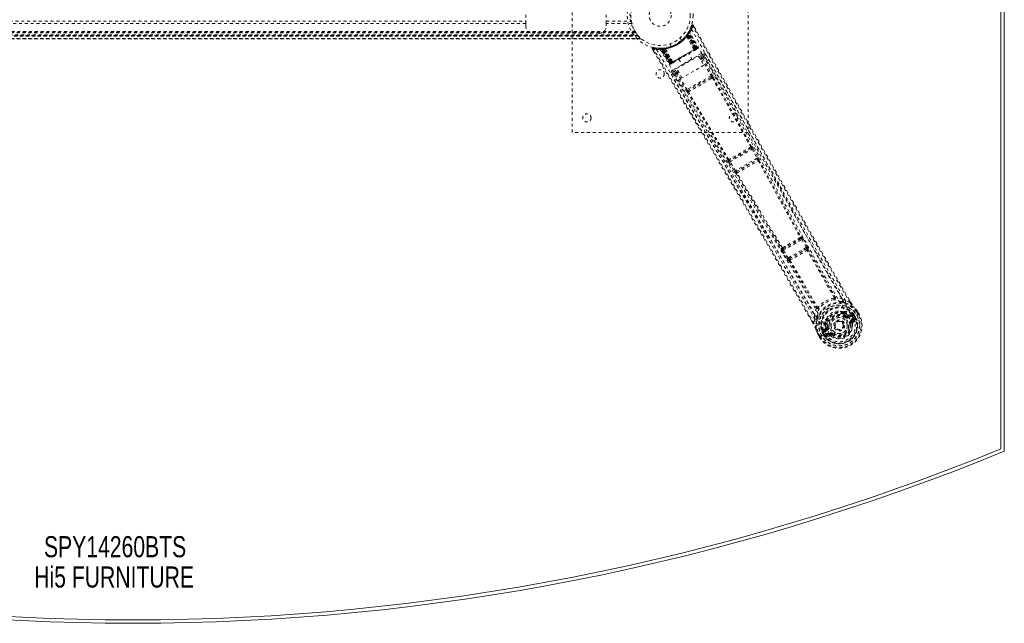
# Model space of a CAD drawing. Header units: inches. Extents: x 13.9 to 73.4, y 17.7 to 59.2.
# Tile 3 of 4: x 39.8 to 73.4, y 17.7 to 38.3. Entities that reach past the tile are written whole.
import ezdxf

# ---------------------------------------------------------------- set-up
doc = ezdxf.new("R2010")
doc.units = ezdxf.units.IN
doc.header["$MEASUREMENT"] = 0
doc.linetypes.add('SLD-Dashed', pattern=[0.075, 0.05, -0.025])
doc.linetypes.add('SLD-Solid', pattern=[0])
doc.layers.add('HI5-SYMBOLTEXT', color=5, linetype='SLD-Solid')
doc.styles.add('SLDTEXTSTYLE0', font='TXT', dxfattribs={"width": 0.75})

# ---------------------------------------------------------------- blocks, each defined once
blk = doc.blocks.new('SW_NOTE_0')
at = {"layer": 'HI5-SYMBOLTEXT', "color": 0, "char_height": 0.72, "attachment_point": 1, "style": 'SLDTEXTSTYLE0'}
for s, insert in [('SPY14260BTS', (0, 0.928)), ('Hi5 FURNITURE', (-0.332, -0.107))]:
    blk.add_mtext(s, dxfattribs=dict(at, insert=insert))

msp = doc.modelspace()

# ---------------------------------------------------------------- linework, layer by layer
at = {"color": 7, "linetype": 'SLD-Solid', "lineweight": 15}
for p, q in [((73.268, 23.694), (73.268, 53.285)), ((73.268, 53.285), (73.268, 23.694)), ((73.386, 53.364), (73.386, 23.614))]:
    msp.add_line(p, q, dxfattribs=at)
at = {"color": 7, "linetype": 'SLD-Dashed', "lineweight": 0}
for p, q in [((58.636, 34.489), (58.636, 42.489)), ((64.636, 42.489), (64.636, 34.489)), ((57.046, 38.208), (57.046, 38.771)), ((59.796, 38.208), (59.796, 38.771)), ((30.226, 38.292), (57.046, 38.292)), ((57.046, 38.208), (30.226, 38.208)), ((57.046, 38.124), (57.046, 38.208)), ((59.796, 38.292), (60.653, 38.292)), ((60.672, 38.208), (59.796, 38.208)), ((59.796, 38.208), (59.796, 38.124)), ((60.672, 38.208), (60.677, 38.188)), ((62.657, 38.012), (62.6, 37.906)), ((62.709, 38.144), (62.662, 38.023)), ((62.764, 38.149), (62.738, 38.135)), ((62.806, 38.075), (62.764, 38.149)), ((26.295, 37.684), (60.976, 37.684)), ((60.975, 37.684), (26.297, 37.684)), ((26.297, 37.684), (60.974, 37.684)), ((60.963, 37.696), (26.309, 37.696)), ((60.892, 37.774), (26.379, 37.774)), ((26.379, 37.774), (60.892, 37.774)), ((26.383, 37.779), (60.888, 37.779)), ((26.384, 37.78), (60.887, 37.78)), ((60.885, 37.783), (26.386, 37.783)), ((26.386, 37.783), (60.885, 37.783)), ((60.876, 37.795), (26.396, 37.795)), ((60.872, 37.799), (26.399, 37.799)), ((26.4, 37.801), (60.871, 37.801)), ((26.402, 37.803), (60.869, 37.803)), ((26.419, 37.825), (60.853, 37.825)), ((26.463, 37.891), (60.808, 37.891)), ((26.479, 37.916), (60.793, 37.916)), ((26.489, 37.934), (60.782, 37.934)), ((59.546, 37.874), (57.296, 37.874)), ((60.872, 37.799), (60.874, 37.797)), ((60.889, 37.779), (60.883, 37.785)), ((60.884, 37.785), (60.888, 37.779)), ((60.892, 37.774), (60.888, 37.779)), ((62.362, 37.631), (62.314, 37.714)), ((62.523, 37.793), (62.521, 37.791)), ((62.539, 37.771), (62.537, 37.769)), ((62.794, 37.315), (62.537, 37.769)), ((62.539, 37.771), (62.796, 37.315)), ((62.549, 37.828), (62.572, 37.811)), ((62.551, 37.831), (62.568, 37.855)), ((62.551, 37.831), (62.575, 37.814)), ((62.563, 37.848), (62.56, 37.844)), ((62.56, 37.844), (62.584, 37.827)), ((62.604, 37.883), (62.562, 37.818)), ((62.562, 37.817), (62.562, 37.818)), ((62.562, 37.818), (62.822, 37.331)), ((62.821, 37.33), (62.562, 37.817)), ((62.564, 37.849), (62.563, 37.848)), ((62.563, 37.848), (62.586, 37.831)), ((62.604, 37.912), (62.564, 37.849)), ((62.568, 37.855), (62.571, 37.86)), ((62.568, 37.855), (62.592, 37.839)), ((62.571, 37.86), (62.576, 37.868)), ((62.571, 37.86), (62.595, 37.844)), ((62.572, 37.811), (62.843, 37.343)), ((62.845, 37.345), (62.575, 37.814)), ((62.858, 37.352), (62.584, 37.827)), ((62.586, 37.831), (62.862, 37.354)), ((62.595, 37.844), (62.592, 37.839)), ((62.592, 37.839), (62.869, 37.358)), ((62.6, 37.874), (62.595, 37.872)), ((62.873, 37.361), (62.595, 37.844)), ((62.879, 37.36), (62.602, 37.886)), ((62.879, 37.364), (62.604, 37.883)), ((62.623, 37.944), (62.615, 37.93)), ((62.622, 37.915), (62.615, 37.902)), ((62.895, 37.374), (62.615, 37.902)), ((62.907, 37.38), (62.622, 37.915)), ((61.366, 37.342), (61.409, 37.27)), ((61.524, 37.372), (61.398, 37.387)), ((61.63, 37.362), (61.615, 37.362)), ((61.655, 37.348), (61.639, 37.348)), ((61.961, 36.834), (61.639, 37.348)), ((61.726, 37.365), (61.651, 37.362)), ((61.972, 36.841), (61.655, 37.348)), ((61.676, 37.351), (61.992, 36.848)), ((61.753, 37.351), (61.677, 37.348)), ((61.988, 36.85), (61.677, 37.348)), ((61.715, 37.336), (61.713, 37.365)), ((61.713, 37.365), (61.719, 37.365)), ((61.715, 37.336), (61.994, 36.853)), ((61.721, 37.336), (61.715, 37.336)), ((61.721, 37.336), (61.719, 37.365)), ((61.999, 36.856), (61.721, 37.336)), ((61.727, 37.366), (61.726, 37.365)), ((61.733, 37.366), (61.728, 37.366)), ((61.73, 37.337), (61.728, 37.366)), ((62.006, 36.86), (61.73, 37.337)), ((61.735, 37.337), (61.733, 37.366)), ((61.735, 37.337), (62.009, 36.862)), ((61.748, 37.367), (61.752, 37.368)), ((61.751, 37.339), (61.748, 37.367)), ((61.751, 37.339), (62.022, 36.869)), ((61.755, 37.339), (61.752, 37.368)), ((61.753, 37.351), (61.755, 37.351)), ((62.046, 36.883), (61.753, 37.351)), ((61.755, 37.351), (62.047, 36.884)), ((62.025, 36.871), (61.755, 37.339)), ((61.798, 37.374), (61.795, 37.373)), ((61.808, 37.349), (61.806, 37.349)), ((62.073, 36.897), (61.806, 37.349)), ((61.808, 37.349), (62.073, 36.899)), ((61.968, 37.514), (61.97, 37.515)), ((61.968, 37.514), (62.016, 37.431)), ((62.869, 37.358), (61.999, 36.856)), ((62.009, 36.862), (62.858, 37.352)), ((62.016, 37.431), (62.019, 37.432)), ((62.843, 37.343), (62.025, 36.871)), ((62.794, 37.315), (62.796, 37.315)), ((62.81, 37.291), (62.868, 37.324)), ((62.822, 37.331), (62.821, 37.33)), ((62.822, 37.331), (62.879, 37.364)), ((62.843, 37.343), (62.845, 37.345)), ((62.872, 37.327), (62.876, 37.329)), ((62.883, 37.333), (62.887, 37.335)), ((62.887, 37.335), (62.886, 37.337)), ((62.894, 37.339), (62.894, 37.339)), ((62.895, 37.374), (62.907, 37.38)), ((62.895, 37.34), (62.898, 37.342)), ((63.048, 37.187), (62.058, 36.615)), ((62.197, 36.669), (62.943, 37.099)), ((62.279, 36.985), (62.396, 36.783)), ((62.733, 36.978), (62.617, 37.18)), ((62.943, 37.099), (63.126, 36.782)), ((62.961, 37.067), (63.078, 37.135)), ((62.99, 37.018), (63.027, 37.039)), ((63.012, 36.979), (63.049, 37)), ((63.049, 37), (63.373, 36.425)), ((63.088, 37.022), (63.412, 36.447)), ((63.14, 37.118), (63.128, 37.131)), ((63.14, 37.116), (63.135, 37.124)), ((63.141, 37.114), (63.14, 37.116)), ((63.542, 36.406), (63.141, 37.115)), ((61.961, 36.834), (61.972, 36.841)), ((61.988, 36.85), (62.046, 36.883)), ((61.998, 36.823), (62.002, 36.824)), ((62.003, 36.825), (62.003, 36.825)), ((62.009, 36.829), (62.013, 36.831)), ((62.021, 36.835), (62.024, 36.837)), ((62.022, 36.869), (62.025, 36.871)), ((62.028, 36.84), (62.086, 36.873)), ((62.047, 36.884), (62.046, 36.883)), ((62.073, 36.897), (62.073, 36.899)), ((62.38, 36.352), (62.197, 36.669)), ((63.126, 36.782), (62.38, 36.352)), ((62.066, 36.518), (62.072, 36.501)), ((62.068, 36.508), (62.073, 36.499)), ((62.073, 36.499), (62.074, 36.498)), ((62.074, 36.498), (62.487, 35.797)), ((62.088, 36.563), (62.216, 36.637)), ((62.18, 36.498), (62.219, 36.521)), ((62.18, 36.498), (62.516, 35.93)), ((62.244, 36.587), (62.196, 36.56)), ((62.267, 36.548), (62.219, 36.521)), ((62.555, 35.953), (62.219, 36.521)), ((63.373, 36.425), (62.555, 35.953)), ((63.346, 36.358), (62.626, 35.943)), ((63.387, 36.382), (63.346, 36.358)), ((63.378, 36.323), (63.42, 36.348)), ((62.626, 35.943), (62.585, 35.919)), ((62.598, 35.873), (62.641, 35.897)), ((64.636, 34.489), (58.636, 34.489)), ((64.747, 33.956), (64.006, 33.528)), ((64.741, 33.955), (64.747, 33.956)), ((64.764, 34.016), (64.758, 34.015)), ((64.022, 33.485), (64.776, 33.921)), ((64.776, 33.921), (64.943, 33.61)), ((64.815, 33.942), (64.982, 33.631)), ((63.949, 33.548), (63.945, 33.543)), ((63.984, 33.462), (64.17, 33.162)), ((64.006, 33.528), (64.01, 33.533)), ((64.208, 33.185), (64.022, 33.485)), ((64.943, 33.61), (64.208, 33.185)), ((64.242, 33.153), (64.954, 33.564)), ((64.954, 33.564), (64.954, 33.564)), ((65.015, 33.546), (65.016, 33.546)), ((64.226, 33.091), (64.227, 33.091)), ((64.242, 33.153), (64.242, 33.153)), ((66.45, 30.927), (66.463, 30.929)), ((66.446, 30.87), (65.829, 30.514)), ((65.843, 30.47), (66.477, 30.836)), ((66.433, 30.867), (66.446, 30.87)), ((66.477, 30.836), (66.621, 30.563)), ((66.516, 30.857), (66.66, 30.583)), ((65.778, 30.539), (65.769, 30.529)), ((65.805, 30.446), (65.97, 30.185)), ((65.829, 30.514), (65.838, 30.524)), ((66.008, 30.209), (65.843, 30.47)), ((66.621, 30.563), (66.008, 30.209)), ((66.046, 30.179), (66.628, 30.515)), ((66.628, 30.515), (66.627, 30.514)), ((66.66, 30.583), (66.675, 30.553)), ((66.689, 30.495), (66.689, 30.496)), ((65.97, 30.185), (65.989, 30.157)), ((66.031, 30.116), (66.032, 30.116)), ((66.047, 30.179), (66.046, 30.179)), ((67.865, 28.803), (67.972, 28.736)), ((68.113, 28.684), (67.972, 28.736)), ((68.138, 28.698), (68.087, 28.786)), ((68.14, 28.698), (68.089, 28.786)), ((66.914, 28.125), (66.91, 28.252)), ((67.878, 28.383), (67.897, 28.374)), ((67.91, 28.318), (67.899, 28.337)), ((67.917, 28.353), (67.928, 28.334)), ((68.061, 28.218), (68.186, 28.261)), ((68.182, 28.297), (68.072, 28.258)), ((68.186, 28.261), (68.074, 28.196)), ((68.182, 28.297), (68.196, 28.293)), ((68.201, 28.291), (68.196, 28.293)), ((68.219, 28.273), (68.225, 28.262)), ((68.233, 28.259), (68.219, 28.273)), ((68.222, 28.169), (68.352, 28.244)), ((68.225, 28.262), (68.264, 28.195)), ((68.258, 28.275), (68.234, 28.259)), ((68.269, 28.198), (68.234, 28.259)), ((68.258, 28.275), (68.259, 28.275)), ((68.259, 28.275), (68.295, 28.212)), ((68.4, 28.273), (68.342, 28.373)), ((68.352, 28.244), (68.357, 28.247)), ((68.357, 28.247), (68.377, 28.258)), ((68.368, 28.388), (68.365, 28.391)), ((68.426, 28.285), (68.367, 28.387)), ((68.427, 28.287), (68.368, 28.388)), ((68.377, 28.258), (68.423, 28.285)), ((68.423, 28.285), (68.426, 28.287)), ((66.864, 27.961), (66.819, 28.038)), ((66.82, 28.039), (66.864, 27.962)), ((66.914, 28.125), (66.889, 27.977)), ((67.265, 28.009), (67.267, 28.03)), ((67.273, 27.982), (67.284, 27.962)), ((67.296, 27.989), (67.307, 27.97)), ((67.975, 28.202), (67.993, 28.226)), ((67.993, 28.226), (68.005, 28.22)), ((68.061, 28.218), (68.074, 28.196)), ((68.201, 28.235), (68.089, 28.17)), ((68.145, 27.953), (68.121, 27.95)), ((68.144, 27.962), (68.145, 27.953)), ((68.203, 27.961), (68.145, 27.953)), ((68.15, 28.065), (68.25, 28.123)), ((68.165, 28.039), (68.265, 28.097)), ((68.175, 28.021), (68.165, 28.039)), ((68.265, 28.097), (68.175, 28.021)), ((68.219, 28.001), (68.31, 28.081)), ((68.264, 28.195), (68.269, 28.198)), ((67.016, 27.612), (67.018, 27.609)), ((67.076, 27.507), (67.018, 27.609)), ((67.019, 27.609), (67.078, 27.507)), ((67.044, 27.623), (67.101, 27.523)), ((67.15, 27.551), (67.281, 27.626)), ((67.197, 27.66), (67.17, 27.647)), ((67.17, 27.647), (67.17, 27.647)), ((67.206, 27.584), (67.17, 27.647)), ((67.186, 27.709), (67.185, 27.704)), ((67.186, 27.709), (67.189, 27.724)), ((67.278, 27.8), (67.189, 27.724)), ((67.189, 27.724), (67.189, 27.724)), ((67.189, 27.724), (67.189, 27.724)), ((67.192, 27.68), (67.198, 27.669)), ((67.197, 27.661), (67.192, 27.68)), ((67.197, 27.66), (67.232, 27.599)), ((67.198, 27.669), (67.237, 27.601)), ((67.206, 27.584), (67.206, 27.584)), ((67.219, 27.703), (67.319, 27.789)), ((67.331, 27.767), (67.219, 27.703)), ((67.237, 27.601), (67.232, 27.599)), ((67.346, 27.742), (67.234, 27.677)), ((67.281, 27.626), (67.281, 27.626)), ((67.306, 27.578), (67.407, 27.636)), ((67.319, 27.789), (67.331, 27.767)), ((67.321, 27.552), (67.422, 27.61)), ((67.432, 27.592), (67.321, 27.552)), ((67.345, 27.838), (67.346, 27.852)), ((67.346, 27.852), (67.375, 27.856)), ((67.432, 27.592), (67.422, 27.61)), ((67.506, 27.584), (67.498, 27.59)), ((67.52, 27.604), (67.506, 27.584)), ((67.612, 27.825), (67.605, 27.838)), ((67.617, 27.817), (67.612, 27.825)), ((67.076, 27.507), (67.08, 27.509)), ((67.08, 27.509), (67.125, 27.536)), ((67.125, 27.536), (67.145, 27.548)), ((67.145, 27.548), (67.15, 27.551)), ((67.313, 27.505), (67.428, 27.544))]:
    msp.add_line(p, q, dxfattribs=at)
at = {"color": 7, "linetype": 'SLD-Dashed', "lineweight": 0, "flags": 128}
for points in [[(60.653, 38.292), (60.651, 38.303), (60.647, 38.328)], [(62.708, 38.009), (63.498, 36.628), (64.277, 35.243), (65.044, 33.854), (65.802, 32.464), (66.396, 31.376), (66.994, 30.294), (67.601, 29.223), (68.221, 28.169)], [(62.761, 38.148), (62.756, 38.153), (62.749, 38.158), (62.741, 38.161), (62.733, 38.162), (62.726, 38.161), (62.719, 38.158), (62.714, 38.153), (62.71, 38.146)], [(68.113, 28.684), (67.705, 29.388), (67.281, 30.124), (66.842, 30.89), (66.444, 31.587), (66.187, 32.036), (65.919, 32.507), (65.64, 33), (65.362, 33.49), (65.122, 33.915), (64.803, 34.478), (64.464, 35.077), (64.106, 35.712), (63.773, 36.301), (62.738, 38.135)], [(68.089, 28.786), (66.783, 31.053), (65.44, 33.414), (64.1, 35.783), (62.764, 38.149)], [(61.398, 37.384), (61.39, 37.384), (61.382, 37.382), (61.374, 37.378), (61.368, 37.373), (61.364, 37.367), (61.362, 37.359), (61.363, 37.352), (61.365, 37.345)], [(61.366, 37.343), (61.367, 37.342), (61.368, 37.343), (61.374, 37.347), (61.382, 37.352), (61.387, 37.355), (61.392, 37.358)], [(66.819, 28.038), (65.503, 30.313), (64.129, 32.658), (62.748, 35.001), (61.366, 37.343)], [(61.392, 37.358), (61.394, 37.369), (61.397, 37.379), (61.398, 37.385), (61.398, 37.387)], [(66.889, 27.977), (66.521, 28.617), (66.13, 29.292), (65.717, 30.004), (65.281, 30.752), (64.879, 31.44), (64.459, 32.155), (64.363, 32.32), (64.265, 32.486), (64.167, 32.653), (64.099, 32.768), (64.033, 32.88), (63.965, 32.996), (63.893, 33.118), (63.663, 33.509), (63.406, 33.943), (63.124, 34.422), (62.946, 34.724), (62.756, 35.045), (62.552, 35.392), (62.361, 35.715), (62.111, 36.138), (61.89, 36.513), (61.696, 36.842), (61.53, 37.123), (61.392, 37.358)], [(61.516, 37.321), (62.316, 35.946), (63.127, 34.579), (63.946, 33.22), (64.77, 31.868), (65.416, 30.81), (66.054, 29.751), (66.678, 28.69), (67.281, 27.626)], [(61.789, 37.374), (61.604, 37.362), (61.562, 37.367)], [(61.625, 37.36), (61.636, 37.353), (61.647, 37.344)], [(61.637, 37.353), (61.641, 37.349), (61.641, 37.348)], [(61.638, 37.327), (62.437, 35.957), (63.247, 34.594), (64.067, 33.24), (64.891, 31.893), (65.537, 30.838), (66.175, 29.782), (66.797, 28.723), (67.397, 27.659)], [(61.67, 37.362), (61.677, 37.363), (61.713, 37.365)], [(61.672, 37.354), (61.676, 37.349), (61.677, 37.348)], [(62.073, 36.899), (62.252, 37.002), (62.434, 37.107), (62.615, 37.212), (62.794, 37.315)], [(62.796, 37.315), (62.816, 37.31), (62.821, 37.309)], [(62.821, 37.309), (62.823, 37.32), (62.821, 37.33)], [(62.879, 37.364), (62.879, 37.364), (62.878, 37.363), (62.875, 37.362), (62.87, 37.359), (62.865, 37.356), (62.859, 37.353), (62.852, 37.349), (62.845, 37.345)], [(62.862, 37.354), (62.874, 37.361), (62.885, 37.368), (62.892, 37.372), (62.895, 37.374)], [(62.907, 37.38), (62.905, 37.379), (62.897, 37.375), (62.886, 37.368), (62.873, 37.361)], [(62.875, 37.33), (62.879, 37.332), (62.881, 37.332), (62.882, 37.333), (62.882, 37.333)], [(62.876, 37.329), (62.879, 37.331), (62.881, 37.332), (62.883, 37.333), (62.884, 37.334)], [(62.088, 36.874), (62.267, 36.977), (62.448, 37.082), (62.63, 37.187), (62.808, 37.29)], [(63.078, 37.135), (63.072, 37.098), (63.027, 37.039)], [(63.027, 37.039), (63.027, 37.038), (63.029, 37.036), (63.031, 37.032), (63.034, 37.027), (63.037, 37.021), (63.041, 37.015), (63.045, 37.008), (63.049, 37)], [(63.078, 37.135), (63.075, 37.139), (63.069, 37.151), (63.059, 37.167), (63.048, 37.187)], [(63.088, 37.022), (63.084, 37.02), (63.075, 37.015), (63.063, 37.008), (63.049, 37)], [(63.088, 37.022), (63.134, 37.081), (63.139, 37.114)], [(67.865, 28.803), (66.279, 31.568), (64.707, 34.341), (63.14, 37.118)], [(67.972, 28.736), (67.602, 29.377), (67.217, 30.046), (66.818, 30.743), (66.439, 31.408), (66.055, 32.082), (65.672, 32.757), (65.3, 33.415), (64.943, 34.046), (64.611, 34.635), (64.239, 35.293), (63.89, 35.912), (63.547, 36.519), (63.192, 37.148)], [(61.994, 36.853), (61.981, 36.846), (61.97, 36.839), (61.963, 36.835), (61.961, 36.834)], [(61.972, 36.841), (61.975, 36.842), (61.983, 36.847), (61.993, 36.853), (62.006, 36.86)], [(62.022, 36.869), (62.015, 36.865), (62.008, 36.862), (62.002, 36.858), (61.997, 36.855), (61.993, 36.853), (61.99, 36.851), (61.988, 36.85), (61.988, 36.85)], [(61.988, 36.85), (61.992, 36.844), (61.994, 36.843)], [(62.013, 36.831), (62.013, 36.831), (62.015, 36.832), (62.018, 36.834), (62.021, 36.835)], [(62.014, 36.832), (62.014, 36.832), (62.015, 36.832), (62.017, 36.834), (62.02, 36.837)], [(62.027, 36.839), (62.029, 36.84), (62.03, 36.84)], [(62.047, 36.884), (62.055, 36.877), (62.065, 36.873)], [(62.073, 36.897), (62.067, 36.877), (62.065, 36.873)], [(62.02, 36.471), (62.211, 36.147), (62.429, 35.778), (62.668, 35.373), (62.884, 35.007), (62.997, 34.816), (63.11, 34.624), (63.223, 34.432), (63.352, 34.215), (63.481, 33.995), (63.607, 33.782), (63.863, 33.348), (64.1, 32.945), (64.319, 32.573), (64.534, 32.209), (64.782, 31.786), (65.208, 31.061), (65.636, 30.329), (66.078, 29.571), (66.506, 28.832), (66.914, 28.125)], [(62.058, 36.615), (62.069, 36.596), (62.079, 36.579), (62.085, 36.568), (62.088, 36.563)], [(62.072, 36.501), (62.106, 36.488), (62.18, 36.498)], [(62.072, 36.501), (63.692, 33.755), (65.309, 31.007), (66.91, 28.252)], [(62.196, 36.56), (62.122, 36.55), (62.088, 36.563)], [(62.196, 36.56), (62.197, 36.559), (62.198, 36.556), (62.2, 36.553), (62.203, 36.548), (62.206, 36.542), (62.21, 36.535), (62.214, 36.528), (62.219, 36.521)], [(63.346, 36.358), (63.169, 36.256), (62.991, 36.153), (62.808, 36.047), (62.626, 35.943)], [(63.378, 36.323), (63.195, 36.217), (63.009, 36.11), (62.824, 36.003), (62.641, 35.897)], [(63.412, 36.447), (63.408, 36.445), (63.399, 36.44), (63.387, 36.433), (63.373, 36.425)], [(63.387, 36.382), (63.404, 36.387), (63.417, 36.386)], [(63.42, 36.348), (64.079, 35.174), (64.73, 33.996)], [(63.448, 36.366), (64.107, 35.192), (64.758, 34.015)], [(62.555, 35.953), (62.541, 35.945), (62.529, 35.937), (62.52, 35.932), (62.516, 35.93)], [(62.569, 35.858), (63.256, 34.7), (63.949, 33.548)], [(63.98, 33.563), (63.286, 34.716), (62.598, 35.873)], [(64.267, 35.03), (64.966, 33.76), (65.72, 32.372), (66.312, 31.285), (66.907, 30.205), (67.513, 29.136), (68.135, 28.084)], [(64.815, 33.942), (64.814, 33.941), (64.811, 33.94), (64.807, 33.938), (64.802, 33.935), (64.797, 33.932), (64.79, 33.928), (64.783, 33.925), (64.776, 33.921)], [(64.982, 33.631), (64.981, 33.63), (64.978, 33.629), (64.974, 33.627), (64.969, 33.624), (64.964, 33.621), (64.957, 33.618), (64.95, 33.614), (64.943, 33.61)], [(64.982, 33.631), (64.998, 33.601), (64.998, 33.599)], [(64.022, 33.485), (64.015, 33.481), (64.008, 33.477), (64.002, 33.473), (63.997, 33.47), (63.992, 33.467), (63.988, 33.464), (63.986, 33.463), (63.984, 33.462)], [(64.987, 33.527), (65.704, 32.213), (66.421, 30.905)], [(65.002, 33.561), (65.004, 33.56), (65.015, 33.546)], [(65.015, 33.546), (65.733, 32.234), (66.45, 30.927)], [(64.208, 33.185), (64.201, 33.181), (64.194, 33.177), (64.188, 33.173), (64.182, 33.17), (64.178, 33.167), (64.174, 33.164), (64.171, 33.163), (64.17, 33.162)], [(64.17, 33.162), (64.188, 33.134), (64.189, 33.132)], [(64.227, 33.091), (65.005, 31.813), (65.778, 30.539)], [(65.811, 30.553), (65.037, 31.828), (64.258, 33.106)], [(66.446, 30.87), (66.452, 30.869), (66.46, 30.862), (66.469, 30.851), (66.473, 30.844), (66.477, 30.836)], [(66.516, 30.857), (66.515, 30.856), (66.512, 30.854), (66.508, 30.852), (66.503, 30.85), (66.497, 30.847), (66.491, 30.843), (66.484, 30.84), (66.477, 30.836)], [(65.843, 30.47), (65.836, 30.466), (65.83, 30.462), (65.824, 30.458), (65.818, 30.454), (65.814, 30.451), (65.81, 30.449), (65.807, 30.447), (65.805, 30.446)], [(65.843, 30.47), (65.838, 30.477), (65.834, 30.484), (65.829, 30.498), (65.827, 30.508), (65.829, 30.514)], [(66.66, 30.583), (66.656, 30.581), (66.647, 30.576), (66.634, 30.57), (66.621, 30.563)], [(66.621, 30.563), (66.625, 30.555), (66.628, 30.547), (66.631, 30.532), (66.631, 30.521), (66.63, 30.517), (66.628, 30.515), (66.628, 30.515)], [(67.582, 28.855), (67.117, 29.66), (66.66, 30.473)], [(66.689, 30.495), (67.146, 29.683), (67.609, 28.878)], [(66.008, 30.209), (66.001, 30.204), (65.995, 30.2), (65.989, 30.196), (65.983, 30.193), (65.978, 30.19), (65.975, 30.188), (65.972, 30.186), (65.97, 30.185)], [(66.032, 30.116), (66.507, 29.315), (66.972, 28.511)], [(66.066, 30.13), (66.541, 29.327), (67.007, 28.523)], [(67.578, 28.84), (67.587, 28.835), (67.596, 28.832), (67.605, 28.833), (67.612, 28.837), (67.617, 28.844), (67.619, 28.852), (67.619, 28.862), (67.615, 28.872)], [(67.578, 28.84), (67.582, 28.847), (67.583, 28.851), (67.582, 28.853), (67.582, 28.855)], [(67.865, 28.803), (67.743, 28.846), (67.615, 28.872)], [(67.829, 28.709), (67.817, 28.712), (67.809, 28.714)], [(67.956, 28.68), (68.105, 28.623), (68.251, 28.529)], [(68.14, 28.698), (68.14, 28.698), (68.139, 28.698), (68.137, 28.697), (68.133, 28.695), (68.129, 28.693), (68.124, 28.69), (68.118, 28.687), (68.113, 28.684)], [(66.975, 28.502), (66.933, 28.379), (66.91, 28.252)], [(66.975, 28.502), (66.982, 28.494), (66.99, 28.489), (66.998, 28.487), (67.007, 28.488), (67.014, 28.492), (67.019, 28.499), (67.021, 28.508), (67.021, 28.518)], [(67.007, 28.523), (67.008, 28.521), (67.009, 28.52), (67.013, 28.519), (67.021, 28.518)], [(67.015, 28.256), (67.013, 28.248), (67.009, 28.235)], [(67.878, 28.383), (67.783, 28.397), (67.726, 28.395)], [(67.993, 28.226), (67.94, 28.265), (67.892, 28.292)], [(67.928, 28.334), (67.98, 28.306), (68.037, 28.264)], [(68.037, 28.264), (68.057, 28.256), (68.072, 28.258)], [(68.201, 28.235), (68.198, 28.24), (68.195, 28.245), (68.193, 28.249), (68.19, 28.253), (68.188, 28.256), (68.187, 28.259), (68.186, 28.26), (68.186, 28.261)], [(68.225, 28.262), (68.215, 28.247), (68.201, 28.235)], [(68.233, 28.259), (68.233, 28.259), (68.234, 28.259)], [(68.258, 28.521), (68.255, 28.525), (68.251, 28.529)], [(68.365, 28.391), (68.311, 28.462), (68.251, 28.529)], [(68.368, 28.388), (68.309, 28.464), (68.258, 28.521)], [(68.365, 28.391), (68.365, 28.391), (68.363, 28.389), (68.361, 28.388), (68.358, 28.385), (68.354, 28.383), (68.351, 28.38), (68.346, 28.376), (68.342, 28.373)], [(68.342, 28.373), (68.348, 28.376), (68.353, 28.379), (68.358, 28.382), (68.362, 28.384), (68.365, 28.386), (68.367, 28.387), (68.368, 28.388), (68.368, 28.388)], [(68.426, 28.287), (68.427, 28.287), (68.426, 28.286), (68.424, 28.285), (68.42, 28.284), (68.416, 28.281), (68.411, 28.279), (68.406, 28.276), (68.4, 28.273)], [(66.889, 27.977), (66.884, 27.974), (66.878, 27.971), (66.873, 27.968), (66.869, 27.965), (66.866, 27.963), (66.864, 27.962), (66.863, 27.961), (66.864, 27.961)], [(66.971, 28.111), (66.946, 27.954), (66.954, 27.78)], [(67.333, 28.167), (67.302, 28.119), (67.267, 28.03)], [(67.284, 27.962), (67.283, 27.903), (67.291, 27.833)], [(68.135, 28.084), (68.169, 28.014), (68.187, 27.937), (68.188, 27.857), (68.172, 27.777), (68.14, 27.702), (68.093, 27.633), (68.035, 27.573), (67.966, 27.525), (67.89, 27.49), (67.809, 27.469), (67.726, 27.463), (67.644, 27.473), (67.567, 27.499), (67.498, 27.54), (67.441, 27.594), (67.397, 27.659)], [(67.957, 28.179), (67.961, 28.183), (67.964, 28.188), (67.967, 28.192), (67.97, 28.195), (67.972, 28.198), (67.974, 28.2), (67.975, 28.202), (67.975, 28.202)], [(68.089, 28.17), (68.086, 28.175), (68.083, 28.18), (68.08, 28.184), (68.078, 28.188), (68.076, 28.192), (68.075, 28.194), (68.074, 28.196), (68.074, 28.196)], [(68.091, 27.947), (68.097, 27.947), (68.102, 27.948), (68.107, 27.949), (68.112, 27.949), (68.115, 27.95), (68.118, 27.95), (68.12, 27.95), (68.121, 27.95)], [(68.15, 28.065), (68.152, 28.06), (68.155, 28.055), (68.158, 28.05), (68.16, 28.047), (68.162, 28.043), (68.163, 28.041), (68.164, 28.039), (68.165, 28.039)], [(68.25, 28.123), (68.273, 28.13), (68.296, 28.129)], [(68.265, 28.097), (68.265, 28.097), (68.264, 28.099), (68.263, 28.102), (68.261, 28.105), (68.259, 28.109), (68.256, 28.113), (68.253, 28.118), (68.25, 28.123)], [(66.954, 27.78), (66.955, 27.775), (66.958, 27.77)], [(66.954, 27.78), (66.979, 27.704), (67.016, 27.612)], [(67.018, 27.609), (66.982, 27.697), (66.958, 27.77)], [(67.016, 27.612), (67.017, 27.613), (67.019, 27.613), (67.021, 27.614), (67.025, 27.616), (67.029, 27.617), (67.034, 27.619), (67.039, 27.621), (67.044, 27.623)], [(67.018, 27.609), (67.018, 27.608), (67.019, 27.609), (67.021, 27.61), (67.024, 27.612), (67.028, 27.614), (67.033, 27.617), (67.038, 27.62), (67.044, 27.623)], [(67.197, 27.66), (67.197, 27.66), (67.197, 27.661)], [(67.234, 27.677), (67.216, 27.67), (67.198, 27.669)], [(67.232, 27.599), (67.229, 27.597), (67.223, 27.594), (67.215, 27.589), (67.206, 27.584)], [(67.219, 27.703), (67.219, 27.702), (67.22, 27.7), (67.221, 27.698), (67.223, 27.695), (67.226, 27.691), (67.228, 27.686), (67.231, 27.682), (67.234, 27.677)], [(67.291, 27.833), (67.288, 27.811), (67.278, 27.8)], [(67.278, 27.541), (67.288, 27.562), (67.306, 27.578)], [(67.306, 27.578), (67.309, 27.573), (67.312, 27.568), (67.314, 27.563), (67.316, 27.559), (67.318, 27.556), (67.32, 27.554), (67.321, 27.552), (67.321, 27.552)], [(67.346, 27.742), (67.343, 27.746), (67.34, 27.751), (67.338, 27.756), (67.336, 27.76), (67.334, 27.763), (67.332, 27.765), (67.331, 27.767), (67.331, 27.767)], [(67.404, 27.86), (67.399, 27.859), (67.393, 27.858), (67.388, 27.857), (67.384, 27.857), (67.38, 27.856), (67.377, 27.856), (67.375, 27.856), (67.375, 27.856)], [(67.407, 27.636), (67.41, 27.631), (67.413, 27.626), (67.415, 27.622), (67.417, 27.618), (67.419, 27.615), (67.421, 27.612), (67.422, 27.61), (67.422, 27.61)], [(67.538, 27.628), (67.535, 27.623), (67.532, 27.619), (67.529, 27.614), (67.526, 27.611), (67.524, 27.608), (67.522, 27.606), (67.521, 27.604), (67.52, 27.604)], [(67.101, 27.523), (67.096, 27.52), (67.091, 27.516), (67.086, 27.513), (67.082, 27.511), (67.079, 27.509), (67.077, 27.508), (67.076, 27.507), (67.076, 27.507)]]:
    msp.add_lwpolyline(points, dxfattribs=at)
at = {"color": 7, "linetype": 'SLD-Dashed', "lineweight": 0}
for centre, radius in [((61.636, 38.489), 1.125), ((61.636, 38.489), 1.03), ((61.636, 38.489), 0.376), ((61.636, 36.489), 0.141), ((59.136, 34.989), 0.141), ((64.136, 34.989), 0.14), ((67.748, 27.903), 0.7), ((67.748, 27.903), 0.69), ((67.748, 27.903), 0.623), ((67.748, 27.903), 0.32), ((67.748, 27.903), 0.275), ((67.748, 27.903), 0.188), ((67.748, 27.903), 0.156), ((67.748, 27.903), 0.142), ((67.748, 27.903), 0.14), ((67.748, 27.903), 0.138)]:
    msp.add_circle(centre, radius, dxfattribs=at)
for centre, radius, start, end in [((61.761, 38.489), 1.125, 149.3835, 210.6165), ((57.296, 38.124), 0.25, 180, 270), ((59.546, 38.124), 0.25, 270, 0), ((61.635, 38.49), 1.158, 257.8714, 342.1368), ((61.636, 38.489), 1.127, 329.5257, 334.6589), ((61.532, 38.699), 1.364, 324.4488, 329.585), ((61.643, 38.487), 1.12, 334.6373, 342.102), ((62.682, 37.994), 0.03, 30.2588, 154.0779), ((61.617, 38.525), 1.206, 334.6788, 341.8732), ((62.738, 38.135), 0.03, 29.4684, 162.1535), ((62.704, 38.08), 0.0638, 58.6084, 85.7965), ((61.761, 38.489), 1.125, 208.6002, 217.5943), ((61.76, 38.489), 1.124, 209.5745, 212.1364), ((61.739, 38.473), 1.097, 216.1569, 217.9233), ((61.736, 38.468), 1.092, 217.617, 225.7602), ((61.62, 38.517), 1.19, 270.8801, 329.1199), ((61.636, 38.489), 1.128, 270.4734, 329.5266), ((61.636, 38.488), 1.155, 274.2141, 325.7859), ((61.636, 38.488), 1.155, 274.9105, 325.0895), ((61.636, 38.488), 1.155, 275.8865, 324.1135), ((61.654, 38.458), 1.12, 277.9256, 322.0744), ((62.554, 37.8), 0.0345, 194.8384, 241.0417), ((62.553, 37.799), 0.031, 190.2238, 241.6879), ((61.897, 38.124), 0.732, 331.2375, 335.2461), ((61.851, 38.338), 0.865, 323.5532, 325.4865), ((62.646, 37.778), 0.109, 121.247, 150.4811), ((62.588, 37.831), 0.0297, 145.4508, 208.5212), ((62.589, 37.833), 0.0297, 145.5311, 208.5209), ((62.683, 37.777), 0.137, 119.4089, 143.5141), ((61.847, 38.164), 0.807, 334.366, 339.6521), ((61.854, 38.165), 0.805, 335.5285, 340.9261), ((61.822, 38.18), 0.843, 336.4906, 341.7234), ((62.63, 37.897), 0.0299, 149.2487, 208.1955), ((61.884, 38.347), 0.841, 328.7979, 330.3465), ((62.612, 37.875), 0.0429, 47.0151, 95.8223), ((62.641, 37.916), 0.0299, 150.3029, 208.0942), ((62.649, 37.93), 0.03, 151.0793, 208.0178), ((-71.465, -39.825), 155.006, 28.90002, 30.09772), ((61.392, 37.358), 0.03, 77.8463, 210.5322), ((61.614, 38.516), 1.2, 258.1036, 265.3373), ((61.635, 38.482), 1.12, 257.8961, 265.3623), ((61.542, 37.336), 0.03, 85.9278, 209.7353), ((61.506, 38.686), 1.365, 270.4173, 275.5484), ((61.636, 38.489), 1.127, 265.3425, 270.4733), ((61.614, 37.332), 0.03, 31.983, 88.9224), ((61.636, 38.48), 1.118, 268.9236, 269.8104), ((61.615, 37.291), 0.0707, 61.4577, 88.8933), ((61.636, 38.325), 0.963, 269.6259, 272.5174), ((61.63, 37.332), 0.0299, 31.9074, 89.6975), ((61.634, 38.514), 1.154, 269.9245, 273.9569), ((61.68, 37.337), 0.0429, 144.1658, 192.9962), ((61.81, 38.168), 0.837, 258.2592, 263.5256), ((61.636, 38.489), 1.127, 270.7806, 275.7094), ((61.652, 37.332), 0.0299, 31.8024, 90.7497), ((61.651, 37.332), 0.03, 46.8726, 91.2434), ((61.808, 38.141), 0.808, 259.0841, 264.4612), ((61.813, 38.151), 0.815, 260.3736, 265.6092), ((61.728, 37.336), 0.0297, 31.4769, 94.4748), ((61.73, 37.336), 0.0297, 31.4766, 94.5523), ((61.822, 38.081), 0.732, 264.7558, 268.7674), ((61.775, 37.349), 0.0311, 358.3316, 49.6365), ((61.774, 37.349), 0.0345, 358.96, 45.1608), ((62.795, 37.317), 0.0299, 300.1856, 28.2047), ((62.462, 37.115), 0.444, 27.1759, 30.9145), ((62.465, 37.117), 0.443, 27.1706, 30.9135), ((62.494, 37.134), 0.424, 27.0464, 30.9575), ((62.846, 37.352), 0.0353, 291.8095, 20.6792), ((62.123, 36.924), 0.855, 28.4234, 30.2179), ((62.853, 37.35), 0.03, 300.0619, 28.0716), ((62.518, 37.147), 0.41, 26.9371, 30.9869), ((62.868, 37.361), 0.0315, 299.3153, 332.3652), ((62.926, 37.225), 0.119, 105.9048, 109.5565), ((62.869, 37.36), 0.03, 323.5011, 28.0141), ((62.88, 37.366), 0.03, 300.0063, 28.0053), ((62.879, 37.366), 0.0305, 320.7156, 27.6425), ((62.795, 37.313), 0.0266, 300.7923, 351.4565), ((63.049, 37), 0.0451, 29.6171, 119.5741), ((63.1, 37.096), 0.105, 29.364, 120.0832), ((63.1, 37.096), 0.045, 52.0119, 119.978), ((64.587, 34.647), 2.864, 119.1593, 120.3597), ((61.987, 36.851), 0.0305, 212.3664, 279.3693), ((61.986, 36.85), 0.03, 211.9962, 299.9939), ((61.998, 36.857), 0.03, 211.982, 276.5614), ((62.013, 36.866), 0.03, 211.931, 299.9378), ((62.707, 37.261), 0.821, 209.7694, 211.6376), ((61.997, 36.858), 0.0315, 267.9484, 300.6835), ((62.357, 37.055), 0.41, 209.0074, 213.052), ((62.082, 36.743), 0.114, 130.0923, 133.9844), ((62.375, 37.065), 0.422, 209.04, 212.9695), ((62.379, 37.067), 0.423, 209.0416, 212.9683), ((62.408, 37.084), 0.442, 209.0812, 212.8373), ((62.412, 37.087), 0.443, 209.088, 212.8306), ((62.071, 36.899), 0.0299, 211.7988, 299.8123), ((62.075, 36.897), 0.0265, 248.3666, 299.3835), ((62.11, 36.524), 0.105, 119.9133, 210.6394), ((63.494, 34.001), 2.877, 119.6437, 120.8386), ((62.11, 36.524), 0.045, 120.0226, 187.9873), ((62.219, 36.521), 0.0451, 120.4256, 210.357), ((63.317, 36.3), 0.0652, 20.54, 63.5501), ((63.31, 36.38), 0.0773, 1.6249, 35.4599), ((63.352, 36.316), 0.0756, 25.3484, 61.8385), ((63.169, 36.291), 0.289, 14.9805, 32.648), ((63.414, 36.348), 0.0384, 27.0812, 85.3615), ((63.297, 36.575), 0.258, 298.4455, 305.7743), ((62.773, 36.063), 0.289, 207.3518, 225.0228), ((62.625, 35.985), 0.0773, 204.5337, 238.3873), ((62.609, 35.88), 0.0456, 121.925, 209.0015), ((62.463, 36.093), 0.258, 294.2227, 301.5574), ((62.66, 35.916), 0.075, 178.007, 214.8066), ((62.691, 35.938), 0.0652, 176.4312, 219.4402), ((82.42, 2.49), 36.133, 119.3135, 120.6865), ((80.89, 5.14), 33.032, 119.2676, 120.7324), ((64.668, 34.118), 0.136, 296.7416, 311.1109), ((64.685, 33.962), 0.0567, 353.3871, 37.5173), ((64.718, 33.994), 0.0451, 300.5808, 28.0274), ((64.724, 33.995), 0.0451, 300.5583, 28.0575), ((64.719, 33.903), 0.0601, 16.9, 61.4018), ((64.611, 33.856), 0.222, 22.8801, 46.3602), ((64.161, 33.596), 0.222, 193.6405, 217.119), ((63.984, 33.567), 0.0451, 211.9411, 299.4431), ((63.905, 33.677), 0.136, 288.8619, 303.2839), ((63.988, 33.572), 0.0451, 211.9694, 299.423), ((64.032, 33.585), 0.057, 202.6126, 246.4839), ((64.066, 33.526), 0.0601, 178.5978, 223.1), ((47.926, 62.235), 33.347, 299.2943, 300.7057), ((47.842, 62.381), 33.564, 299.2812, 300.7189), ((64.892, 33.574), 0.0626, 351.5436, 35.5171), ((64.975, 33.527), 0.0433, 52.7769, 120.219), ((64.976, 33.525), 0.0451, 28.3729, 119.3685), ((64.922, 33.502), 0.0697, 20.918, 63.062), ((64.932, 33.638), 0.125, 296.4419, 312.2385), ((64.898, 33.537), 0.118, 4.6439, 32.0165), ((64.293, 33.188), 0.118, 207.9913, 235.3617), ((64.265, 33.211), 0.0626, 204.4793, 248.4577), ((64.265, 33.114), 0.0451, 120.635, 211.6278), ((64.265, 33.114), 0.0451, 120.633, 211.6269), ((64.189, 33.208), 0.123, 287.6592, 303.6607), ((64.312, 33.15), 0.0697, 176.9333, 219.0853), ((66.423, 30.909), 0.0451, 300.8623, 27.5155), ((66.362, 30.799), 0.165, 20.5897, 52.3715), ((84.624, -1.327), 37.017, 119.455, 120.5447), ((82.575, 2.221), 32.881, 119.4019, 120.5982), ((66.381, 30.987), 0.0919, 296.0235, 318.5437), ((66.372, 30.869), 0.0608, 358.309, 36.2195), ((66.41, 30.906), 0.0451, 300.8995, 27.3949), ((65.933, 30.551), 0.165, 187.6331, 219.4057), ((65.807, 30.553), 0.0451, 212.4874, 299.1377), ((65.76, 30.629), 0.092, 281.4665, 303.9897), ((65.816, 30.563), 0.0451, 212.6, 299.1049), ((65.867, 30.578), 0.0613, 203.9465, 241.5265), ((49.643, 59.261), 33.389, 299.4253, 300.5746), ((50.003, 58.637), 32.721, 299.3989, 300.601), ((66.649, 30.474), 0.0451, 27.8504, 118.9532), ((66.579, 30.441), 0.0873, 21.8104, 56.8089), ((66.65, 30.475), 0.0451, 27.8578, 118.9587), ((66.621, 30.553), 0.0889, 296.1813, 319.6232), ((66.596, 30.503), 0.0933, 355.8716, 32.4594), ((66.072, 30.2), 0.0933, 207.5376, 244.1339), ((66.06, 30.236), 0.0588, 207.8404, 256.6296), ((66.069, 30.14), 0.0451, 121.0393, 212.1461), ((66.07, 30.14), 0.0451, 121.0424, 212.1528), ((66.016, 30.203), 0.088, 280.2483, 303.9494), ((66.134, 30.184), 0.0872, 183.1826, 218.1982), ((67.748, 27.903), 0.787, 38.3239, 201.6761), ((67.748, 27.903), 0.758, 38.3238, 201.6762), ((67.755, 27.891), 0.965, 100.5265, 139.4744), ((67.718, 27.954), 0.844, 99.7729, 140.2271), ((67.561, 28.845), 0.0608, 283.4571, 26.3328), ((67.503, 28.818), 0.0786, 336.2591, 16.6754), ((67.434, 27.91), 0.887, 65.0291, 80.8692), ((67.545, 28.925), 0.0795, 297.492, 323.947), ((67.622, 28.885), 0.0143, 206.6708, 242.4426), ((67.811, 28.775), 0.0608, 268.0315, 27.6173), ((67.406, 26.545), 2.205, 75.5692, 78.9413), ((67.348, 28.892), 0.644, 340.7385, 345.9096), ((70.929, 31.047), 3.676, 220.0106, 223.238), ((69.194, 29.274), 1.201, 208.6554, 218.8152), ((66.961, 28.284), 0.0608, 212.3825, 331.9705), ((66.964, 28.59), 0.0795, 276.0591, 302.5049), ((66.96, 28.503), 0.0143, 357.5105, 33.3887), ((67.025, 28.536), 0.0608, 213.6667, 316.5439), ((67.899, 28.178), 0.888, 159.1323, 174.9688), ((67.078, 28.572), 0.0786, 223.3238, 263.7387), ((67.748, 27.903), 0.78, 210, 29.4852), ((67.748, 27.903), 0.78, 210.5288, 29.4712), ((67.748, 27.903), 0.75, 210.4562, 29.5438), ((67.748, 27.903), 0.632, 36.0642, 203.9358), ((67.748, 27.903), 0.602, 36.2697, 203.7303), ((67.766, 27.871), 0.494, 76.9721, 163.028), ((67.753, 27.893), 0.453, 69.7483, 170.2507), ((67.739, 27.919), 0.476, 91.4723, 148.5267), ((67.745, 27.908), 0.411, 69.0117, 170.9883), ((67.748, 27.903), 0.376, 52.774, 187.226), ((67.748, 27.903), 0.346, 52.7741, 187.226), ((67.909, 27.887), 0.497, 54.8142, 93.6303), ((67.841, 28.368), 0.0404, 337.2258, 22.6881), ((67.871, 28.32), 0.0326, 31.6537, 77.8235), ((67.9, 28.322), 0.0305, 253.9346, 24.3701), ((67.874, 28.325), 0.0371, 299.2846, 349.8197), ((67.876, 28.335), 0.0444, 25.0041, 62.702), ((67.875, 28.382), 0.0506, 298.2536, 325.6825), ((67.886, 28.363), 0.0505, 298.2743, 325.7551), ((67.963, 27.917), 0.439, 60.0689, 96.0866), ((68.008, 28.253), 0.031, 241.5933, 20.0513), ((68.046, 28.243), 0.0299, 301.0436, 29.0089), ((68.171, 28.288), 0.0305, 299.0389, 6.1719), ((68.15, 28.224), 0.0844, 35.4083, 52.6183), ((68.342, 28.373), 0.03, 30.2178, 35.2738), ((65.837, 27.336), 1.202, 21.1866, 31.3418), ((63.434, 26.72), 3.676, 16.7621, 19.9895), ((67.091, 28.744), 0.644, 254.0873, 259.2605), ((69.094, 27.52), 2.204, 161.058, 164.4312), ((67.675, 27.757), 0.491, 146.1266, 185.5131), ((67.629, 27.723), 0.439, 143.934, 179.9025), ((67.748, 27.903), 0.629, 210.5445, 29.4556), ((67.748, 27.903), 0.599, 210.5443, 29.4557), ((67.31, 28.007), 0.0444, 177.3997, 214.9997), ((67.299, 28.055), 0.0404, 217.3027, 262.7825), ((67.27, 28.032), 0.0506, 274.3185, 301.7525), ((67.754, 27.892), 0.543, 209.3659, 30.634), ((67.309, 27.98), 0.0305, 215.6341, 346.0642), ((67.281, 28.013), 0.0504, 274.2193, 301.7557), ((67.325, 28.005), 0.0326, 162.158, 208.3726), ((67.32, 28.005), 0.0371, 250.1714, 300.7243), ((67.802, 27.939), 0.465, 175.8374, 190.7959), ((67.748, 27.903), 0.459, 232.774, 7.226), ((67.748, 27.903), 0.275, 359.9998, 180.0002), ((67.748, 27.903), 0.275, 179.9998, 0.0002), ((67.748, 27.903), 0.4, 232.774, 7.226), ((67.748, 27.903), 0.376, 232.774, 7.226), ((67.748, 27.903), 0.346, 232.7738, 7.226), ((67.748, 27.903), 0.157, 95.1542, 140.0596), ((68.029, 28.273), 0.119, 232.7741, 299.9994), ((68.029, 28.273), 0.089, 232.774, 300), ((68.035, 28.268), 0.0567, 238.2281, 297.9774), ((68.209, 27.962), 0.119, 120, 187.2269), ((68.209, 27.962), 0.089, 120, 187.226), ((68.015, 28.294), 0.242, 299.7354, 328.8242), ((68.216, 27.962), 0.0715, 124.7887, 179.7496), ((68.189, 27.994), 0.0301, 12.3462, 118.5783), ((68.249, 27.967), 0.0455, 131.3578, 187.4669), ((67.748, 27.903), 0.593, 22.3909, 29.4476), ((68.281, 28.072), 0.0299, 17.8887, 121.9558), ((68.718, 27.432), 0.887, 118.4983, 120.4125), ((68.106, 28.051), 0.206, 8.3468, 22.339), ((67.203, 27.729), 0.0305, 233.8259, 300.9617), ((67.299, 27.724), 0.115, 189.7066, 202.2676), ((67.748, 27.903), 0.593, 210.5524, 217.6091), ((67.304, 27.815), 0.0299, 210.9979, 298.9503), ((67.273, 27.875), 0.249, 271.7059, 299.8611), ((67.315, 27.853), 0.031, 220.1638, 358.1974), ((67.289, 27.837), 0.0565, 301.9567, 1.5679), ((67.286, 27.845), 0.089, 300, 7.226), ((67.286, 27.845), 0.119, 300.0003, 7.227), ((67.466, 27.533), 0.119, 52.7746, 119.9997), ((67.448, 27.566), 0.0301, 121.4513, 227.6177), ((67.466, 27.533), 0.089, 52.774, 120), ((67.463, 27.528), 0.0714, 60.314, 115.2498), ((68.603, 26.713), 1.401, 141.5602, 143.9863), ((67.441, 27.667), 0.206, 217.6608, 231.6571), ((67.335, 27.525), 0.0299, 118.049, 222.1081), ((67.442, 27.501), 0.0455, 52.5256, 108.6489)]:
    msp.add_arc(centre, radius, start, end, dxfattribs=at)
at = {"color": 7, "linetype": 'SLD-Solid', "lineweight": 15}
for radius, start, end in [(78.262, 247.65804, 292.34196), (78.144, 247.71607, 292.28393), (78.144, 247.71607, 292.28393)]:
    msp.add_arc((43.636, 96.001), radius, start, end, dxfattribs=at)

# ---------------------------------------------------------------- block references
at = {"layer": 'HI5-SYMBOLTEXT', "color": 5}
msp.add_blockref('SW_NOTE_0', (40.597, 19.786), dxfattribs=at)

doc.saveas('drawing.dxf')
